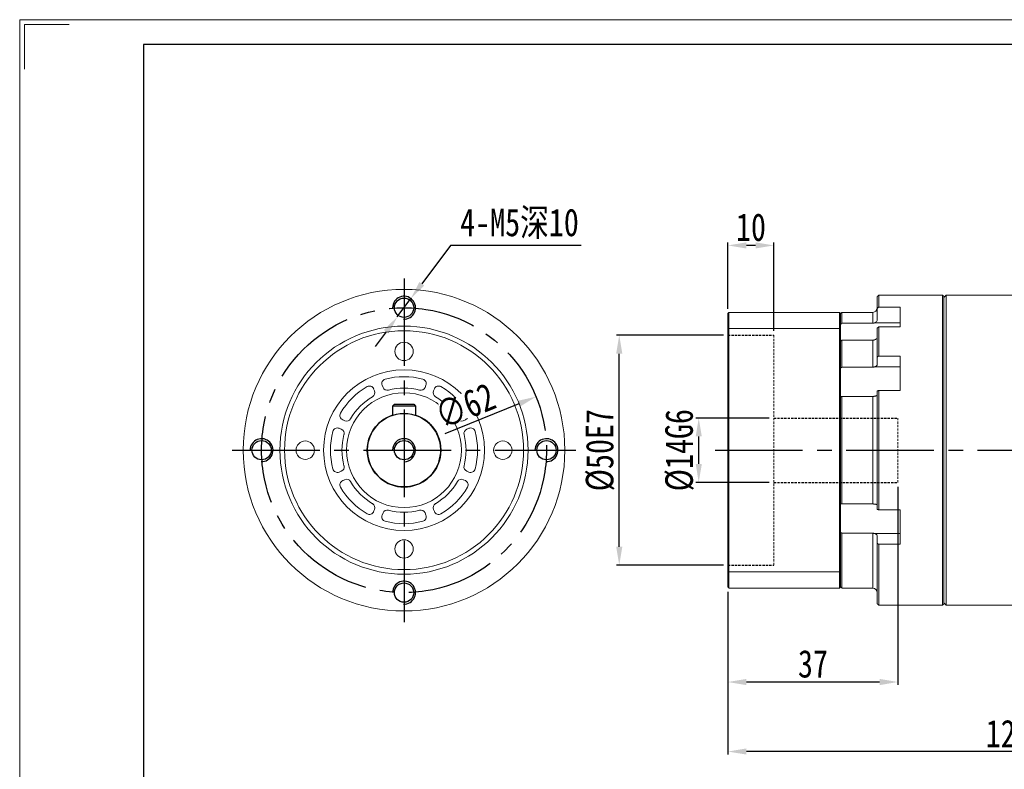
# Model space of a CAD drawing. Header units: millimetres. Extents: x 6241 to 6694, y -392 to -72.
# Tile 2 of 3: x 6241 to 6455, y -235 to -72. Entities that reach past the tile are written whole.
import ezdxf

# ---------------------------------------------------------------- set-up
doc = ezdxf.new("R2010")
doc.units = ezdxf.units.MM
doc.linetypes.add('CENTER2', pattern=[28.575, 19.05, -3.175, 3.175, -3.175])
doc.linetypes.add('DASHED', pattern=[0.75, 0.5, -0.25])
for name, color, linetype in [('1轮廓实线层', 7, 'Continuous'), ('3中心线层', 1, 'CENTER2'), ('7标注层', 4, 'Continuous')]:
    doc.layers.add(name, color=color, linetype=linetype)
doc.layers.add('图框_外框线', color=7, linetype='Continuous', lineweight=18)
doc.styles.add('TH_GBDIM', font='txt', dxfattribs={"width": 0.8})
doc.dimstyles.new('TH_GBDIM', dxfattribs={"dimtxt": 6, "dimasz": 4, "dimexe": 0.625, "dimexo": 1, "dimgap": 1, "dimtad": 1, "dimdec": 1, "dimdsep": 46, "dimtxsty": 'TH_GBDIM', "dimcen": 2.5, "dimdle": 8, "dimclrd": 3, "dimclre": 3, "dimclrt": 3, "dimadec": 0, "dimazin": 2, "dimtfac": 0.714286, "dimtdec": 1, "dimtmove": 0, "dimatfit": 3, "dimfxl": 1, "dimtolj": 1, "dimarcsym": 0})

# ---------------------------------------------------------------- blocks, each defined once
blk = doc.blocks.new('*D6')
at = {"color": 3, "lineweight": -2}
for p, q in [((6404.33, -158.69), (6388.35, -158.69)), ((6388.97, -168.69), (6388.97, -162.69)), ((6404.33, -172.69), (6388.35, -172.69))]:
    blk.add_line(p, q, dxfattribs=at)
at = {"color": 3, "linetype": 'ByBlock'}
for points in [[(6389.64, -162.69), (6388.31, -162.69), (6388.97, -158.69)], [(6388.31, -168.69), (6389.64, -168.69), (6388.97, -172.69)]]:
    blk.add_solid(points, dxfattribs=at)
at = {"layer": 'Defpoints', "color": 0, "linetype": 'ByBlock'}
for p in [(6388.97, -158.69), (6405.33, -158.69), (6405.33, -172.69)]:
    blk.add_point(p, dxfattribs=at)
at = {"color": 3, "linetype": 'ByBlock', "insert": (6384.82, -165.69), "char_height": 6, "attachment_point": 5, "rotation": 90, "style": 'TH_GBDIM'}
blk.add_mtext('\\A1;{%%c14}{}{G6}', dxfattribs=at)
blk = doc.blocks.new('*D10')
at = {"color": 3, "lineweight": -2}
for p, q in [((6394.33, -140.69), (6371.05, -140.69)), ((6371.67, -186.69), (6371.67, -144.69)), ((6394.33, -190.69), (6371.05, -190.69))]:
    blk.add_line(p, q, dxfattribs=at)
at = {"color": 3, "linetype": 'ByBlock'}
for points in [[(6372.34, -144.69), (6371, -144.69), (6371.67, -140.69)], [(6371, -186.69), (6372.34, -186.69), (6371.67, -190.69)]]:
    blk.add_solid(points, dxfattribs=at)
at = {"layer": 'Defpoints', "color": 0, "linetype": 'ByBlock'}
for p in [(6371.67, -140.69), (6395.33, -140.69), (6395.33, -190.69)]:
    blk.add_point(p, dxfattribs=at)
at = {"color": 3, "linetype": 'ByBlock', "insert": (6367.52, -165.69), "char_height": 6, "attachment_point": 5, "rotation": 90, "style": 'TH_GBDIM'}
blk.add_mtext('\\A1;{%%c50}{}{E7}', dxfattribs=at)
blk = doc.blocks.new('*D11')
at = {"color": 3, "lineweight": -2}
for p, q in [((6432.33, -173.69), (6432.33, -216.77)), ((6395.33, -196.49), (6395.33, -216.77)), ((6428.33, -216.15), (6399.33, -216.15))]:
    blk.add_line(p, q, dxfattribs=at)
at = {"color": 3, "linetype": 'ByBlock'}
for points in [[(6399.33, -215.48), (6399.33, -216.82), (6395.33, -216.15)], [(6428.33, -216.82), (6428.33, -215.48), (6432.33, -216.15)]]:
    blk.add_solid(points, dxfattribs=at)
at = {"layer": 'Defpoints', "color": 0, "linetype": 'ByBlock'}
for p in [(6432.33, -172.69), (6395.33, -195.49), (6395.33, -216.15)]:
    blk.add_point(p, dxfattribs=at)
at = {"color": 3, "linetype": 'ByBlock', "insert": (6413.83, -212.22), "char_height": 6, "attachment_point": 5, "style": 'TH_GBDIM'}
blk.add_mtext('\\A1;37', dxfattribs=at)
blk = doc.blocks.new('*D18')
at = {"color": 3, "lineweight": -2}
for p, q in [((6517.33, -173.89), (6517.33, -231.9)), ((6395.33, -196.49), (6395.33, -231.9)), ((6513.33, -231.28), (6399.33, -231.28))]:
    blk.add_line(p, q, dxfattribs=at)
at = {"color": 3, "linetype": 'ByBlock'}
for points in [[(6399.33, -230.61), (6399.33, -231.94), (6395.33, -231.28)], [(6513.33, -231.94), (6513.33, -230.61), (6517.33, -231.28)]]:
    blk.add_solid(points, dxfattribs=at)
at = {"layer": 'Defpoints', "color": 0, "linetype": 'ByBlock'}
for p in [(6517.33, -172.89), (6395.33, -195.49), (6395.33, -231.28)]:
    blk.add_point(p, dxfattribs=at)
at = {"color": 3, "linetype": 'ByBlock', "insert": (6456.33, -227.36), "char_height": 6, "attachment_point": 5, "style": 'TH_GBDIM'}
blk.add_mtext('\\A1;122', dxfattribs=at)
blk = doc.blocks.new('*D20')
at = {"color": 3, "lineweight": -2}
for p, q in [((6334.91, -121.12), (6328.71, -129.47)), ((6363.39, -121.12), (6334.91, -121.12)), ((6323.34, -136.7), (6326.32, -132.68)), ((6320.96, -139.91), (6318.58, -143.12))]:
    blk.add_line(p, q, dxfattribs=at)
at = {"color": 3, "linetype": 'ByBlock'}
for points in [[(6328.17, -129.07), (6329.24, -129.87), (6326.32, -132.68)], [(6321.5, -140.31), (6320.42, -139.51), (6323.34, -136.7)]]:
    blk.add_solid(points, dxfattribs=at)
at = {"layer": 'Defpoints', "color": 0, "linetype": 'ByBlock'}
for p in [(6326.32, -132.68), (6323.34, -136.7)]:
    blk.add_point(p, dxfattribs=at)
at = {"color": 3, "linetype": 'ByBlock', "insert": (6349.96, -116.42), "char_height": 6, "attachment_point": 5, "style": 'TH_GBDIM'}
blk.add_mtext('\\A1;{4-M5深10}{}{}', dxfattribs=at)
blk = doc.blocks.new('*D28')
at = {"layer": '7标注层', "color": 3, "lineweight": -2}
for p, q in [((6395.33, -134.89), (6395.33, -120.5)), ((6401.33, -121.12), (6399.33, -121.12)), ((6405.33, -139.69), (6405.33, -120.5))]:
    blk.add_line(p, q, dxfattribs=at)
at = {"layer": '7标注层', "color": 3, "linetype": 'ByBlock'}
for points in [[(6399.33, -120.46), (6399.33, -121.79), (6395.33, -121.12)], [(6401.33, -121.79), (6401.33, -120.46), (6405.33, -121.12)]]:
    blk.add_solid(points, dxfattribs=at)
at = {"layer": 'Defpoints', "color": 0, "linetype": 'ByBlock'}
for p in [(6395.33, -121.12), (6395.33, -135.89), (6405.33, -140.69)]:
    blk.add_point(p, dxfattribs=at)
at = {"layer": '7标注层', "color": 3, "linetype": 'ByBlock', "insert": (6400.33, -117.19), "char_height": 6, "attachment_point": 5, "style": 'TH_GBDIM'}
blk.add_mtext('\\A1;10', dxfattribs=at)
blk = doc.blocks.new('*D29')
at = {"layer": '7标注层', "color": 3, "lineweight": -2}
blk.add_line((6333.77, -162.07), (6349.86, -155.55), dxfattribs=at)
at = {"layer": '7标注层', "color": 3, "linetype": 'ByBlock'}
blk.add_solid([(6350.11, -156.17), (6349.61, -154.93), (6353.57, -154.05)], dxfattribs=at)
at = {"layer": 'Defpoints', "color": 0, "linetype": 'ByBlock'}
for p in [(6353.57, -154.05), (6296.1, -177.33)]:
    blk.add_point(p, dxfattribs=at)
at = {"layer": '7标注层', "color": 3, "linetype": 'ByBlock', "insert": (6338.14, -156.06), "char_height": 6, "attachment_point": 5, "rotation": 22.0546, "style": 'TH_GBDIM'}
blk.add_mtext('\\A1;∅62', dxfattribs=at)

msp = doc.modelspace()

# ---------------------------------------------------------------- linework, layer by layer
at = {"color": 7, "linetype": 'Continuous', "lineweight": 15}
for p, q in [((6427.83, -134.82), (6427.83, -132.24)), ((6428.13, -131.94), (6428.13, -134.54)), ((6442.03, -165.69), (6442.03, -131.94)), ((6442.33, -132.24), (6442.33, -165.69)), ((6442.83, -131.94), (6442.83, -199.44)), ((6427.83, -137.13), (6427.83, -134.82)), ((6428.13, -134.54), (6432.83, -134.54)), ((6432.83, -138.87), (6432.83, -134.54)), ((6395.33, -139.31), (6395.33, -135.89)), ((6395.53, -135.69), (6395.53, -139.23)), ((6419.63, -135.69), (6395.53, -135.69)), ((6419.63, -139.23), (6419.63, -135.69)), ((6419.83, -135.89), (6419.83, -139.31)), ((6420.13, -135.69), (6420.13, -138.07)), ((6426.83, -138.07), (6426.83, -135.69)), ((6395.53, -139.23), (6395.53, -192.15)), ((6419.63, -139.23), (6395.53, -139.23)), ((6419.63, -192.15), (6419.63, -139.23)), ((6420.13, -138.07), (6426.83, -138.07)), ((6432.83, -137.99), (6427.22, -137.99)), ((6427.83, -145.4), (6427.83, -139.1)), ((6428.13, -138.87), (6428.13, -145.2)), ((6432.83, -138.87), (6428.13, -138.87)), ((6395.33, -192.07), (6395.33, -139.31)), ((6419.83, -139.31), (6419.83, -192.07)), ((6420.13, -141.75), (6420.13, -147.62)), ((6426.83, -141.75), (6420.13, -141.75)), ((6426.83, -147.62), (6426.83, -141.75)), ((6427.83, -146.97), (6427.83, -145.4)), ((6428.13, -145.2), (6432.83, -145.2)), ((6432.83, -152.71), (6432.83, -145.2)), ((6420.13, -147.62), (6426.83, -147.62)), ((6432.83, -147.57), (6427.22, -147.57)), ((6320.07, -151.57), (6320.26, -152.04)), ((6329.41, -152.04), (6329.6, -151.57)), ((6318.41, -152.8), (6318.22, -152.34)), ((6331.45, -152.34), (6331.25, -152.8)), ((6420.13, -153.99), (6420.13, -177.39)), ((6426.83, -153.99), (6420.13, -153.99)), ((6426.83, -177.39), (6426.83, -153.99)), ((6427.83, -178.57), (6427.83, -152.81)), ((6428.13, -152.71), (6428.13, -178.67)), ((6432.83, -152.71), (6428.13, -152.71)), ((6311.48, -159.08), (6311.95, -159.27)), ((6337.72, -159.27), (6338.19, -159.08)), ((6311.18, -161.12), (6310.72, -160.93)), ((6338.95, -160.93), (6338.49, -161.12)), ((6442.03, -199.44), (6442.03, -165.69)), ((6442.33, -165.69), (6442.33, -199.14)), ((6310.72, -170.46), (6311.18, -170.26)), ((6338.49, -170.26), (6338.95, -170.46)), ((6311.95, -172.11), (6311.48, -172.3)), ((6338.19, -172.3), (6337.72, -172.11)), ((6420.13, -177.39), (6426.83, -177.39)), ((6318.22, -179.04), (6318.41, -178.58)), ((6320.26, -179.34), (6320.07, -179.81)), ((6329.6, -179.81), (6329.41, -179.34)), ((6331.25, -178.58), (6331.45, -179.04)), ((6428.13, -178.67), (6432.83, -178.67)), ((6432.83, -186.18), (6432.83, -178.67)), ((6426.83, -183.76), (6420.13, -183.76)), ((6420.13, -183.76), (6420.13, -195.69)), ((6426.83, -195.69), (6426.83, -183.76)), ((6432.83, -183.81), (6427.22, -183.81)), ((6427.83, -185.98), (6427.83, -184.41)), ((6427.83, -199.14), (6427.83, -185.98)), ((6428.13, -186.18), (6428.13, -199.44)), ((6432.83, -186.18), (6428.13, -186.18)), ((6395.33, -195.49), (6395.33, -192.07)), ((6395.53, -192.15), (6395.53, -195.69)), ((6419.63, -192.15), (6395.53, -192.15)), ((6419.63, -195.69), (6419.63, -192.15)), ((6419.83, -192.07), (6419.83, -195.49)), ((6419.63, -195.69), (6395.53, -195.69))]:
    msp.add_line(p, q, dxfattribs=at)
at = {"color": 6, "linetype": 'DASHED'}
for p, q in [((6395.33, -140.69), (6405.33, -140.69)), ((6405.33, -158.69), (6432.33, -158.69)), ((6405.33, -172.69), (6432.33, -172.69)), ((6395.33, -190.69), (6405.33, -190.69))]:
    msp.add_line(p, q, dxfattribs=at)
at = {"color": 6, "linetype": 'DASHED', "lineweight": 15}
for p, q in [((6405.33, -190.69), (6405.33, -140.69)), ((6432.33, -172.69), (6432.33, -158.69))]:
    msp.add_line(p, q, dxfattribs=at)
for p, q in [((6322.73, -155.69), (6322.33, -156.09)), ((6322.33, -156.09), (6322.33, -158.09)), ((6327.33, -156.09), (6322.33, -156.09)), ((6322.73, -155.69), (6326.93, -155.69)), ((6326.93, -155.69), (6327.33, -156.09)), ((6327.33, -156.09), (6327.33, -158.09))]:
    msp.add_line(p, q)
at = {"color": 7, "linetype": 'Continuous', "lineweight": 15}
for centre, radius in [((6324.83, -165.69), 35), ((6324.83, -165.69), 27), ((6324.83, -165.69), 26), ((6324.83, -144.19), 2), ((6324.83, -165.69), 17.5), ((6324.83, -165.69), 12.5), ((6303.33, -165.69), 2), ((6346.33, -165.69), 2), ((6324.83, -187.19), 2)]:
    msp.add_circle(centre, radius, dxfattribs=at)
for centre, radius in [((6324.83, -134.69), 2.1), ((6324.83, -165.69), 8), ((6293.83, -165.69), 2.1), ((6324.83, -165.69), 2.1), ((6355.83, -165.69), 2.1), ((6324.83, -196.69), 2.1)]:
    msp.add_circle(centre, radius)
at = {"color": 4}
for centre, start in [((6324.83, -134.69), 267.6891), ((6293.83, -165.69), 267.6891), ((6324.83, -165.69), 270), ((6355.83, -165.69), 267.6891), ((6324.83, -196.69), 267.6891)]:
    msp.add_arc(centre, 2.5, start, 180, dxfattribs=at)
at = {"color": 7, "linetype": 'Continuous', "lineweight": 15}
for centre, radius, start, end in [((6426.83, -134.69), 1, 270, 0), ((6324.83, -165.69), 16, 75.1623, 104.8377), ((6324.83, -165.69), 16, 120.1623, 149.8377), ((6317.3, -152.72), 1, 22.5, 120.1623), ((6320.99, -151.19), 1, 104.8377, 202.5), ((6321.19, -151.66), 1, 202.5, 284.5719), ((6328.48, -151.66), 1, 255.4281, 337.5), ((6328.68, -151.19), 1, 337.5, 75.1623), ((6332.37, -152.72), 1, 59.8377, 157.5), ((6324.83, -165.69), 16, 30.1623, 59.8377), ((6324.83, -165.69), 13.5, 120.4281, 149.5719), ((6317.49, -153.19), 1, 300.4281, 22.5), ((6324.83, -165.69), 13.5, 75.4281, 104.5719), ((6332.18, -153.19), 1, 157.5, 239.5719), ((6324.83, -165.69), 13.5, 30.4281, 59.5719), ((6311.87, -158.15), 1, 149.8377, 247.5), ((6337.8, -158.15), 1, 292.5, 30.1623), ((6312.33, -158.35), 1, 247.5, 329.5719), ((6337.34, -158.35), 1, 210.4281, 292.5), ((6324.83, -165.69), 16, 165.1623, 194.8377), ((6310.33, -161.85), 1, 67.5, 165.1623), ((6310.8, -162.04), 1, 345.4281, 67.5), ((6324.83, -165.69), 13.5, 165.4281, 194.5719), ((6338.87, -162.04), 1, 112.5, 194.5719), ((6324.83, -165.69), 13.5, 345.4281, 14.5719), ((6339.33, -161.85), 1, 14.8377, 112.5), ((6324.83, -165.69), 16, 345.1623, 14.8377), ((6310.8, -169.34), 1, 292.5, 14.5719), ((6338.87, -169.34), 1, 165.4281, 247.5), ((6310.33, -169.53), 1, 194.8377, 292.5), ((6339.33, -169.53), 1, 247.5, 345.1623), ((6311.87, -173.23), 1, 112.5, 210.1623), ((6312.33, -173.03), 1, 30.4281, 112.5), ((6324.83, -165.69), 13.5, 210.4281, 239.5719), ((6324.83, -165.69), 13.5, 300.4281, 329.5719), ((6337.34, -173.03), 1, 67.5, 149.5719), ((6337.8, -173.23), 1, 329.8377, 67.5), ((6324.83, -165.69), 16, 210.1623, 239.8377), ((6324.83, -165.69), 16, 300.1623, 329.8377), ((6317.49, -178.19), 1, 337.5, 59.5719), ((6332.18, -178.19), 1, 120.4281, 202.5), ((6317.3, -178.66), 1, 239.8377, 337.5), ((6320.99, -180.19), 1, 157.5, 255.1623), ((6321.19, -179.72), 1, 75.4281, 157.5), ((6324.83, -165.69), 13.5, 255.4281, 284.5719), ((6328.48, -179.72), 1, 22.5, 104.5719), ((6328.68, -180.19), 1, 284.8377, 22.5), ((6332.37, -178.66), 1, 202.5, 300.1623), ((6324.83, -165.69), 16, 255.1623, 284.8377), ((6426.83, -196.69), 1, 0, 90)]:
    msp.add_arc(centre, radius, start, end, dxfattribs=at)
msp.add_arc((6324.83, -165.69), 8, 108.21, 71.79)
for points in [[(6428.13, -131.94), (6427.83, -132.24)], [(6442.03, -131.94), (6428.13, -131.94)], [(6442.33, -132.24), (6442.03, -131.94)], [(6442.83, -131.94), (6442.33, -132.44)], [(6465.33, -131.94), (6442.83, -131.94)], [(6428.13, -134.54), (6427.83, -134.82)], [(6395.53, -135.69), (6395.33, -135.89)], [(6419.83, -135.89), (6419.63, -135.69)], [(6420.13, -135.69), (6419.83, -135.99)], [(6426.83, -135.69), (6420.13, -135.69)], [(6395.33, -139.31), (6395.53, -139.23)], [(6419.63, -139.23), (6419.83, -139.31)], [(6420.13, -138.07), (6419.83, -138.36)], [(6426.83, -138.07), (6427.22, -137.99)], [(6427.83, -139.1), (6428.13, -138.87)], [(6419.83, -141.96), (6420.13, -141.75)], [(6427.22, -141.69), (6426.83, -141.75)], [(6428.13, -145.2), (6427.83, -145.4)], [(6420.13, -147.62), (6419.83, -147.83)], [(6426.83, -147.62), (6427.22, -147.57)], [(6419.83, -154.08), (6420.13, -153.99)], [(6427.22, -153.96), (6426.83, -153.99)], [(6427.83, -152.81), (6428.13, -152.71)], [(6420.13, -177.39), (6419.83, -177.31)], [(6426.83, -177.39), (6427.22, -177.42)], [(6428.13, -178.67), (6427.83, -178.57)], [(6419.83, -183.56), (6420.13, -183.76)], [(6427.22, -183.81), (6426.83, -183.76)], [(6427.83, -185.98), (6428.13, -186.18)], [(6395.33, -192.07), (6395.53, -192.15)], [(6419.63, -192.15), (6419.83, -192.07)], [(6395.33, -195.49), (6395.53, -195.69)], [(6419.63, -195.69), (6419.83, -195.49)], [(6419.83, -195.39), (6420.13, -195.69)], [(6420.13, -195.69), (6426.83, -195.69)], [(6427.83, -199.14), (6428.13, -199.44)], [(6442.03, -199.44), (6442.33, -199.14)], [(6442.33, -198.94), (6442.83, -199.44)], [(6428.13, -199.44), (6442.03, -199.44)], [(6442.83, -199.44), (6465.33, -199.44)]]:
    msp.add_open_spline(points, degree=1, dxfattribs=at)
for points, knots in [([(6427.22, -137.99), (6427.32, -137.94), (6427.52, -137.84), (6427.73, -137.59), (6427.82, -137.33), (6427.83, -137.18), (6427.83, -137.13)], [0, 0, 0, 0, 0.285752, 0.571959, 0.858433, 1, 1, 1, 1]), ([(6427.83, -140.98), (6427.83, -141.01), (6427.83, -141.12), (6427.75, -141.32), (6427.55, -141.53), (6427.35, -141.64), (6427.23, -141.68), (6427.22, -141.69)], [0, 0, 0, 0, 0.097973, 0.384813, 0.671601, 0.958123, 1, 1, 1, 1]), ([(6427.22, -147.57), (6427.32, -147.53), (6427.52, -147.46), (6427.73, -147.29), (6427.82, -147.12), (6427.83, -147.01), (6427.83, -146.97)], [0, 0, 0, 0, 0.285646, 0.571853, 0.858325, 1, 1, 1, 1]), ([(6427.83, -153.65), (6427.83, -153.66), (6427.83, -153.71), (6427.75, -153.8), (6427.55, -153.9), (6427.35, -153.94), (6427.23, -153.96), (6427.22, -153.96)], [0, 0, 0, 0, 0.097973, 0.384813, 0.671601, 0.958123, 1, 1, 1, 1]), ([(6427.22, -177.42), (6427.32, -177.43), (6427.52, -177.47), (6427.73, -177.56), (6427.82, -177.66), (6427.83, -177.71), (6427.83, -177.73)], [0, 0, 0, 0, 0.285752, 0.571959, 0.858433, 1, 1, 1, 1]), ([(6427.83, -184.41), (6427.83, -184.38), (6427.83, -184.29), (6427.75, -184.12), (6427.55, -183.94), (6427.35, -183.85), (6427.23, -183.82), (6427.22, -183.81)], [0, 0, 0, 0, 0.097973, 0.384813, 0.671601, 0.958123, 1, 1, 1, 1])]:
    msp.add_open_spline(points, degree=3, knots=knots, dxfattribs=at)
at = {"layer": '3中心线层'}
for p, q in [((6324.83, -128.29), (6324.83, -203.09)), ((6287.43, -165.69), (6362.23, -165.69)), ((6392.51, -165.69), (6520.3, -165.69))]:
    msp.add_line(p, q, dxfattribs=at)
msp.add_circle((6324.83, -165.69), 31, dxfattribs=at)
at = {"layer": '图框_外框线', "color": 3}
msp.add_lwpolyline([(6241.18, -392.4), (6694.28, -392.4), (6694.28, -71.99), (6241.18, -71.99)], close=True, dxfattribs=at)
msp.add_lwpolyline([(6242.26, -82.78), (6242.26, -73.07), (6251.97, -73.07)], dxfattribs=at)
at = {"layer": '图框_外框线', "color": 3, "lineweight": 25}
msp.add_lwpolyline([(6268.15, -387), (6688.89, -387), (6688.89, -77.39), (6268.15, -77.39)], close=True, dxfattribs=at)

# ---------------------------------------------------------------- dimensions: what is measured, and where the dimension line sits
dim = msp.add_diameter_dim_2p(p1=(6323.34, -136.7), p2=(6326.32, -132.68), text='{4-M5深10}{}{}', dimstyle='TH_GBDIM', override={"dimtoh": 1})
dim.commit()
dim.dimension.update_dxf_attribs({"geometry": '*D20', "text_midpoint": (6349.96, -121.12), "dimtype": 163})
for base, p1, p2, text, picture, middle in [((6371.67, -140.69), (6395.33, -190.69), (6395.33, -140.69), '{%%c<>}{}{E7}', '*D10', (6371.67, -165.69)), ((6388.97, -158.69), (6405.33, -172.69), (6405.33, -158.69), '{%%c<>}{}{G6}', '*D6', (6388.97, -165.69))]:
    dim = msp.add_linear_dim(base=base, p1=p1, p2=p2, angle=90, text=text, dimstyle='TH_GBDIM')
    dim.commit()
    dim.dimension.update_dxf_attribs({"geometry": picture, "text_midpoint": middle, "dimtype": 160})
for base, p1, picture, middle in [((6395.33, -216.15), (6432.33, -172.69), '*D11', (6413.83, -216.15)), ((6395.33, -231.28), (6517.33, -172.89), '*D18', (6456.33, -231.28))]:
    dim = msp.add_linear_dim(base=base, p1=p1, p2=(6395.33, -195.49), dimstyle='TH_GBDIM')
    dim.commit()
    dim.dimension.update_dxf_attribs({"geometry": picture, "text_midpoint": middle, "dimtype": 160})
at = {"layer": '7标注层'}
dim = msp.add_linear_dim(base=(6395.33, -121.12), p1=(6405.33, -140.69), p2=(6395.33, -135.89), dimstyle='TH_GBDIM', dxfattribs=at)
dim.commit()
dim.dimension.update_dxf_attribs({"geometry": '*D28', "text_midpoint": (6400.33, -121.12), "dimtype": 160})

# ---------------------------------------------------------------- next in the draw order: wipeouts: each hides what was drawn before it
msp.add_wipeout([(6334.27, -160.47), (6332.24, -155.46), (6341.97, -151.52), (6343.99, -156.53)]).dxf.layer = '1轮廓实线层'

# ---------------------------------------------------------------- next in the draw order: dimensions: what is measured, and where the dimension line sits
dim = msp.add_diameter_dim_2p(p1=(6296.1, -177.33), p2=(6353.57, -154.05), dimstyle='TH_GBDIM', dxfattribs=at)
dim.commit()
dim.dimension.update_dxf_attribs({"geometry": '*D29', "text_midpoint": (6339.62, -159.7), "dimtype": 163})

doc.saveas('drawing.dxf')
